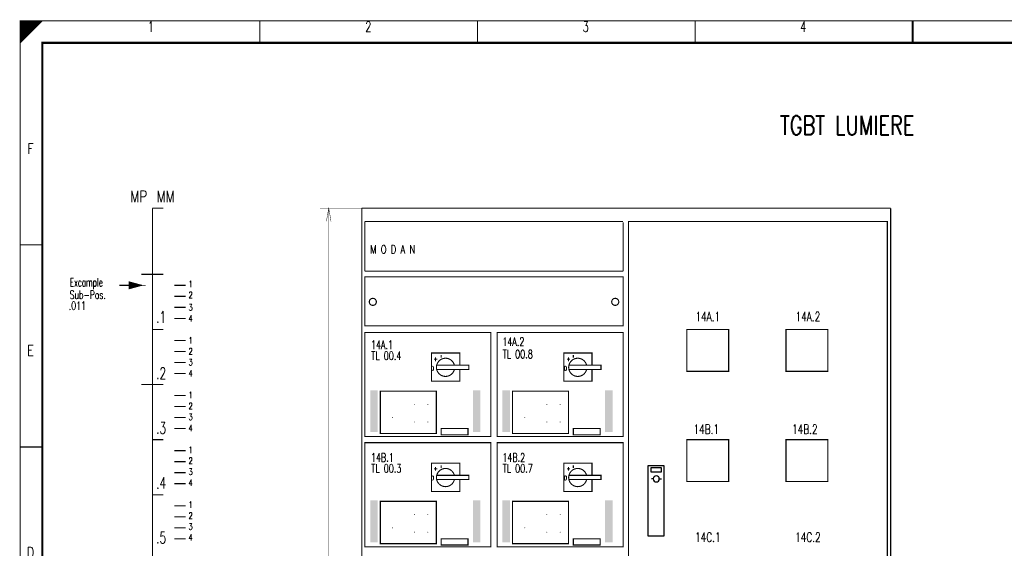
# Model space of a CAD drawing. Header units: centimetres. Extents: x 0 to 491, y -1040 to 69.
# Tile 175 of 181: x 250 to 272, y -23 to -11. Entities that reach past the tile are written whole.
import ezdxf
from ezdxf.enums import TextEntityAlignment as Align

# ---------------------------------------------------------------- set-up
doc = ezdxf.new("R2010")
doc.units = ezdxf.units.CM
doc.header["$MEASUREMENT"] = 0
doc.layers.get('0').update_dxf_attribs({"color": 9, "linetype": 'CONTINUOUS'})
doc.styles.get("Standard").update_dxf_attribs({"font": 'romans.shx', "bigfont": 'TXT.shx'})

msp = doc.modelspace()

# ---------------------------------------------------------------- linework, layer by layer
at = {"color": 0}
for p, q in [((264.25, -22.39), (264.25, -21.59)), ((264.25, -21.59), (264.6, -21.59)), ((264.43, -21.64), (264.31, -21.64)), ((264.31, -21.64), (264.31, -21.73)), ((264.55, -21.64), (264.43, -21.64)), ((264.55, -21.73), (264.55, -21.64)), ((264.6, -21.59), (264.6, -23.19)), ((264.31, -21.73), (264.55, -21.73)), ((264.37, -21.89), (264.32, -21.89)), ((264.51, -21.89), (264.55, -21.89)), ((264.25, -23.19), (264.25, -22.39)), ((264.6, -23.19), (264.25, -23.19))]:
    msp.add_line(p, q, dxfattribs=at)
at = {"color": 0, "flags": 128}
for points, const_width in [([(250, -25.75), (250, -11.5), (290.5, -11.5), (290.5, -40), (250, -40), (250, -25.75)], 0.025), ([(250, -11.5), (250.5, -11.5), (250, -12), (250, -11.5)], 0.025), ([(250.025, -11.5), (250.025, -11.975), (250.05, -11.95), (250.05, -11.5), (250.075, -11.5), (250.075, -11.925), (250.1, -11.9), (250.1, -11.5), (250.125, -11.5), (250.125, -11.875), (250.15, -11.85), (250.15, -11.5), (250.175, -11.5), (250.175, -11.825), (250.2, -11.8)], 0.025), ([(250.2, -11.8), (250.2, -11.5), (250.225, -11.5), (250.225, -11.775), (250.25, -11.75), (250.25, -11.5), (250.275, -11.5), (250.275, -11.725), (250.3, -11.7), (250.3, -11.5), (250.325, -11.5), (250.325, -11.675), (250.35, -11.65), (250.35, -11.5), (250.375, -11.5)], 0.025), ([(250.375, -11.5), (250.375, -11.625), (250.4, -11.6), (250.4, -11.5), (250.425, -11.5), (250.425, -11.575), (250.45, -11.55), (250.45, -11.5), (250.475, -11.5), (250.475, -11.525)], 0.025), ([(253, -15.75), (253, -32.75), (253.25, -32.75)], 0.025), ([(257.75, -15.75), (256.8, -15.751), (257, -15.751), (256.947, -16.048), (257, -15.751), (257.051, -16.048), (257, -15.751), (257, -32.751), (257.051, -32.456), (257, -32.751), (256.947, -32.456), (257, -32.751), (256.8, -32.751), (257.75, -32.75)], 0.01), ([(257.75, -18.25), (257.75, -15.75), (263.75, -15.75)], 0.01), ([(252.75, -17.5), (252.475, -17.425), (252.475, -17.575), (252.75, -17.5), (252.475, -17.45), (252.475, -17.475), (252.75, -17.5), (252.475, -17.525), (252.475, -17.55), (252.75, -17.5)], 0.025), ([(259.974, -19.306), (259.974, -19.036), (259.334, -19.036), (259.334, -19.676), (259.974, -19.676), (259.974, -19.404)], 0.025), ([(262.974, -19.306), (262.974, -19.036), (262.334, -19.036), (262.334, -19.676), (262.974, -19.676), (262.974, -19.404)], 0.025), ([(259.45, -19.31), (260.178, -19.31), (260.178, -19.407), (259.455, -19.407)], 0.025), ([(262.45, -19.31), (263.178, -19.31), (263.178, -19.407), (262.455, -19.407)], 0.025), ([(258.95, -20.2), (258.95, -20.19), (258.95, -20.21), (258.95, -20.2), (258.94, -20.2), (258.96, -20.2)], 0.01), ([(259.25, -20.2), (259.25, -20.19), (259.25, -20.21), (259.25, -20.2), (259.24, -20.2), (259.26, -20.2)], 0.01), ([(261.95, -20.2), (261.95, -20.19), (261.95, -20.21), (261.95, -20.2), (261.94, -20.2), (261.96, -20.2)], 0.01), ([(262.25, -20.2), (262.25, -20.19), (262.25, -20.21), (262.25, -20.2), (262.24, -20.2), (262.26, -20.2)], 0.01), ([(258.45, -20.5), (258.45, -20.49), (258.45, -20.51), (258.45, -20.5), (258.44, -20.5), (258.46, -20.5)], 0.01), ([(261.45, -20.5), (261.45, -20.49), (261.45, -20.51), (261.45, -20.5), (261.44, -20.5), (261.46, -20.5)], 0.01), ([(258.95, -20.6), (258.95, -20.59), (258.95, -20.61), (258.95, -20.6), (258.94, -20.6), (258.96, -20.6)], 0.01), ([(259.25, -20.6), (259.25, -20.59), (259.25, -20.61), (259.25, -20.6), (259.24, -20.6), (259.26, -20.6)], 0.01), ([(261.95, -20.6), (261.95, -20.59), (261.95, -20.61), (261.95, -20.6), (261.94, -20.6), (261.96, -20.6)], 0.01), ([(262.25, -20.6), (262.25, -20.59), (262.25, -20.61), (262.25, -20.6), (262.24, -20.6), (262.26, -20.6)], 0.01), ([(259.974, -21.806), (259.974, -21.536), (259.334, -21.536), (259.334, -22.176), (259.974, -22.176), (259.974, -21.904)], 0.025), ([(262.974, -21.806), (262.974, -21.536), (262.334, -21.536), (262.334, -22.176), (262.974, -22.176), (262.974, -21.904)], 0.025), ([(259.45, -21.81), (260.178, -21.81), (260.178, -21.907), (259.455, -21.907)], 0.025), ([(262.45, -21.81), (263.178, -21.81), (263.178, -21.907), (262.455, -21.907)], 0.025), ([(258.95, -22.7), (258.95, -22.69), (258.95, -22.71), (258.95, -22.7), (258.94, -22.7), (258.96, -22.7)], 0.01), ([(259.25, -22.7), (259.25, -22.69), (259.25, -22.71), (259.25, -22.7), (259.24, -22.7), (259.26, -22.7)], 0.01), ([(261.95, -22.7), (261.95, -22.69), (261.95, -22.71), (261.95, -22.7), (261.94, -22.7), (261.96, -22.7)], 0.01), ([(262.25, -22.7), (262.25, -22.69), (262.25, -22.71), (262.25, -22.7), (262.24, -22.7), (262.26, -22.7)], 0.01), ([(258.45, -23), (258.45, -22.99), (258.45, -23.01), (258.45, -23), (258.44, -23), (258.46, -23)], 0.01), ([(261.45, -23), (261.45, -22.99), (261.45, -23.01), (261.45, -23), (261.44, -23), (261.46, -23)], 0.01), ([(258.95, -23.1), (258.95, -23.09), (258.95, -23.11), (258.95, -23.1), (258.94, -23.1), (258.96, -23.1)], 0.01), ([(259.25, -23.1), (259.25, -23.09), (259.25, -23.11), (259.25, -23.1), (259.24, -23.1), (259.26, -23.1)], 0.01), ([(261.95, -23.1), (261.95, -23.09), (261.95, -23.11), (261.95, -23.1), (261.94, -23.1), (261.96, -23.1)], 0.01), ([(262.25, -23.1), (262.25, -23.09), (262.25, -23.11), (262.25, -23.1), (262.24, -23.1), (262.26, -23.1)], 0.01)]:
    msp.add_lwpolyline(points, dxfattribs=dict(at, const_width=const_width))
for points, const_width in [([(250, -11.5), (290.5, -11.5), (290.5, -40), (250, -40)], 0.025), ([(250.5, -12), (290, -12), (290, -39.5), (250.5, -39.5)], 0.05), ([(250.5, -12), (290, -12), (290, -39.5), (250.5, -39.5)], 0.025), ([(263.8, -16.05), (269.675, -16.05), (269.675, -31.05), (263.8, -31.05)], 0.025), ([(257.82, -18.42), (263.68, -18.42), (263.68, -17.31), (257.82, -17.31)], 0.025), ([(265.125, -18.5), (266.075, -18.5), (266.075, -19.45), (265.125, -19.45)], 0.025), ([(267.375, -18.5), (268.325, -18.5), (268.325, -19.45), (267.375, -19.45)], 0.025), ([(257.82, -20.93), (260.68, -20.93), (260.68, -18.57), (257.82, -18.57)], 0.025), ([(260.82, -20.93), (263.68, -20.93), (263.68, -18.57), (260.82, -18.57)], 0.025), ([(258.17, -19.9), (259.44, -19.9), (259.44, -20.86), (258.17, -20.86)], 0.025), ([(261.17, -19.9), (262.44, -19.9), (262.44, -20.86), (261.17, -20.86)], 0.025), ([(259.55, -20.89), (260.16, -20.89), (260.16, -20.75), (259.55, -20.75)], 0.025), ([(262.55, -20.89), (263.16, -20.89), (263.16, -20.75), (262.55, -20.75)], 0.025), ([(265.125, -21), (266.075, -21), (266.075, -21.95), (265.125, -21.95)], 0.025), ([(267.375, -21), (268.325, -21), (268.325, -21.95), (267.375, -21.95)], 0.025), ([(257.82, -23.43), (260.68, -23.43), (260.68, -21.07), (257.82, -21.07)], 0.025), ([(260.82, -23.43), (263.68, -23.43), (263.68, -21.07), (260.82, -21.07)], 0.025), ([(258.17, -22.4), (259.44, -22.4), (259.44, -23.36), (258.17, -23.36)], 0.025), ([(261.17, -22.4), (262.44, -22.4), (262.44, -23.36), (261.17, -23.36)], 0.025), ([(259.55, -23.39), (260.16, -23.39), (260.16, -23.25), (259.55, -23.25)], 0.025), ([(262.55, -23.39), (263.16, -23.39), (263.16, -23.25), (262.55, -23.25)], 0.025)]:
    msp.add_lwpolyline(points, close=True, dxfattribs=dict(at, const_width=const_width))
at = {"color": 0}
for points, const_width in [([(255.438, -11.5), (255.438, -12)], 0.025), ([(260.375, -11.5), (260.375, -12)], 0.025), ([(265.312, -11.5), (265.312, -12)], 0.025), ([(270.25, -12), (270.25, -11.5)], 0.05), ([(270.25, -11.5), (270.25, -12)], 0.025), ([(253, -15.75), (253.25, -15.75)], 0.025), ([(257.75, -32.75), (257.75, -15.75)], 0.025), ([(257.75, -15.75), (261.75, -15.75)], 0.025), ([(261.75, -15.75), (263.75, -15.75)], 0.025), ([(263.75, -15.75), (265.75, -15.75)], 0.025), ([(263.75, -15.75), (266.25, -15.75)], 0.01), ([(265.75, -15.75), (267.75, -15.75)], 0.025), ([(267.75, -15.75), (269.75, -15.75)], 0.025), ([(269.75, -15.75), (269.75, -32.75)], 0.025), ([(257.82, -16.05), (257.82, -17.18)], 0.025), ([(257.82, -16.05), (261.68, -16.05)], 0.025), ([(261.68, -16.05), (263.68, -16.05)], 0.025), ([(263.68, -16.075), (263.68, -17.18)], 0.025), ([(269.68, -16.05), (269.68, -17.32)], 0.025), ([(250, -16.583), (250.5, -16.583)], 0.025), ([(257.82, -17.18), (261.68, -17.18)], 0.025), ([(261.68, -17.18), (263.68, -17.18)], 0.025), ([(253, -17.25), (252.75, -17.25)], 0.025), ([(253, -17.25), (253.25, -17.25)], 0.025), ([(252.25, -17.5), (252.75, -17.5)], 0.025), ([(252.25, -17.5), (252.75, -17.5)], 0.025), ([(253.5, -17.5), (253.75, -17.5)], 0.025), ([(253.5, -17.75), (253.75, -17.75)], 0.025), ([(253.5, -18), (253.75, -18)], 0.025), ([(253.5, -18.25), (253.75, -18.25)], 0.025), ([(253, -18.5), (253.25, -18.5)], 0.025), ([(253.5, -18.75), (253.75, -18.75)], 0.025), ([(253.5, -19), (253.75, -19)], 0.025), ([(259.55, -19.08), (259.55, -19.14)], 0.025), ([(262.55, -19.08), (262.55, -19.14)], 0.025), ([(253.5, -19.25), (253.75, -19.25)], 0.025), ([(253.5, -19.5), (253.75, -19.5)], 0.025), ([(253, -19.75), (252.75, -19.75)], 0.025), ([(253, -19.75), (253.25, -19.75)], 0.025), ([(253.5, -20), (253.75, -20)], 0.025), ([(253.5, -20.25), (253.75, -20.25)], 0.025), ([(253.5, -20.5), (253.75, -20.5)], 0.025), ([(253.5, -20.75), (253.75, -20.75)], 0.025), ([(253, -21), (253.25, -21)], 0.025), ([(250, -21.167), (250.5, -21.167)], 0.025), ([(253.5, -21.25), (253.75, -21.25)], 0.025), ([(253.5, -21.5), (253.75, -21.5)], 0.025), ([(259.55, -21.58), (259.55, -21.64)], 0.025), ([(262.55, -21.58), (262.55, -21.64)], 0.025), ([(253.5, -21.75), (253.75, -21.75)], 0.025), ([(253.5, -22), (253.75, -22)], 0.025), ([(253, -22.25), (253.25, -22.25)], 0.025), ([(253.5, -22.5), (253.75, -22.5)], 0.025), ([(253.5, -22.75), (253.75, -22.75)], 0.025), ([(253.5, -23), (253.75, -23)], 0.025), ([(253.5, -23.25), (253.75, -23.25)], 0.025)]:
    msp.add_lwpolyline(points, dxfattribs=dict(at, const_width=const_width))
at = {"color": 0, "const_width": 0.025, "flags": 128}
for points in [[(258.08, -17.875, 1), (257.92, -17.875, 1)], [(263.58, -17.875, 1), (263.42, -17.875, 1)]]:
    msp.add_lwpolyline(points, format="xyb", close=True, dxfattribs=at)
for points in [[(259.85, -19.31, 1), (259.45, -19.41, 0.780776), (259.85, -19.41)], [(262.85, -19.31, 1), (262.45, -19.41, 0.780776), (262.85, -19.41)], [(259.85, -21.81, 1), (259.45, -21.91, 0.780776), (259.85, -21.91)], [(262.85, -21.81, 1), (262.45, -21.91, 0.780776), (262.85, -21.91)]]:
    msp.add_lwpolyline(points, format="xyb", dxfattribs=at)
at = {"color": 0}
for start, end in [(0, 180), (180, 0)]:
    msp.add_arc((264.43, -21.89), 0.07, start, end, dxfattribs=at)
for points in [[(257.94, -19.88), (258.11, -19.88), (257.94, -20.83), (258.11, -20.83)], [(260.27, -19.88), (260.44, -19.88), (260.27, -20.83), (260.44, -20.83)], [(260.94, -19.88), (261.11, -19.88), (260.94, -20.83), (261.11, -20.83)], [(263.27, -19.88), (263.44, -19.88), (263.27, -20.83), (263.44, -20.83)], [(257.94, -22.38), (258.11, -22.38), (257.94, -23.33), (258.11, -23.33)], [(260.27, -22.38), (260.44, -22.38), (260.27, -23.33), (260.44, -23.33)], [(260.94, -22.38), (261.11, -22.38), (260.94, -23.33), (261.11, -23.33)], [(263.27, -22.38), (263.44, -22.38), (263.27, -23.33), (263.44, -23.33)]]:
    msp.add_solid(points, dxfattribs=at)

# ---------------------------------------------------------------- texts
for s, height, width, p in [('1', 0.238, 0.672, (252.965, -11.514)), ('2', 0.238, 0.672, (257.899, -11.514)), ('3', 0.238, 0.672, (262.832, -11.514)), ('4', 0.238, 0.672, (267.766, -11.514)), ('F', 0.238, 0.76, (250.233, -14.283)), ('14A.1', 0.2143, 0.6944, (265.601, -18.101)), ('14A.2', 0.2143, 0.6944, (267.872, -18.101)), ('E', 0.238, 0.76, (250.233, -18.861)), ('+', 0.0953, 0.696, (259.425, -19.124)), ('+', 0.0953, 0.696, (262.442, -19.124)), ('0', 0.0953, 0.672, (259.354, -19.337)), ('0', 0.0953, 0.672, (262.371, -19.337)), ('14B.1', 0.2143, 0.6944, (265.565, -20.657)), ('14B.2', 0.2143, 0.6944, (267.801, -20.657)), ('+', 0.0953, 0.696, (259.425, -21.608)), ('+', 0.0953, 0.696, (262.442, -21.608)), ('0', 0.0953, 0.672, (259.354, -21.821)), ('0', 0.0953, 0.672, (262.371, -21.821)), ('14C.1', 0.2143, 0.6944, (265.601, -23.106)), ('14C.2', 0.2143, 0.6944, (267.872, -23.106)), ('D', 0.238, 0.76, (250.233, -23.439))]:
    msp.add_text(s, height=height, dxfattribs=dict(at, width=width)).set_placement(p, align=Align.TOP_CENTER)
for s, height, width, p in [('TGBT LUMIERE', 0.42862, 0.754667, (267.237, -13.658)), ('MM', 0.2619, 0.76, (253.094, -15.354)), ('M O D A N', 0.1905, 0.731556, (257.94, -16.59)), ('Excample', 0.1905, 0.62, (251.124, -17.335)), ('1', 0.143, 0.672, (253.821, -17.399)), ('Sub-Pos.', 0.1905, 0.664, (251.122, -17.619)), ('2', 0.143, 0.672, (253.821, -17.647)), ('2', 0.143, 0.672, (253.821, -17.647)), ('.011', 0.1905, 0.678, (251.102, -17.867)), ('.1', 0.2619, 0.684, (253.083, -18.087)), ('3', 0.143, 0.672, (253.821, -17.931)), ('4', 0.143, 0.672, (253.821, -18.18)), ('1', 0.143, 0.672, (253.821, -18.676)), ('14A.1', 0.1905, 0.6944, (257.958, -18.755)), ('14A.2', 0.1905, 0.6944, (260.939, -18.684)), ('2', 0.143, 0.672, (253.821, -18.925)), ('2', 0.143, 0.672, (253.821, -18.925)), ('TL 00.8', 0.1905, 0.704, (260.947, -18.967)), ('3', 0.143, 0.672, (253.821, -19.173)), ('TL 00.4', 0.1905, 0.704, (257.965, -19.003)), ('.2', 0.2619, 0.684, (253.083, -19.365)), ('4', 0.143, 0.672, (253.821, -19.422)), ('1', 0.143, 0.672, (253.821, -19.919)), ('2', 0.143, 0.672, (253.821, -20.167)), ('2', 0.143, 0.672, (253.821, -20.167)), ('3', 0.143, 0.672, (253.821, -20.416)), ('.3', 0.2619, 0.684, (253.083, -20.607)), ('4', 0.143, 0.672, (253.821, -20.664)), ('1', 0.143, 0.672, (253.821, -21.161)), ('2', 0.143, 0.672, (253.821, -21.409)), ('2', 0.143, 0.672, (253.821, -21.409)), ('14B.1', 0.1905, 0.6944, (257.958, -21.31)), ('14B.2', 0.1905, 0.6944, (260.939, -21.31)), ('3', 0.143, 0.672, (253.821, -21.658)), ('TL 00.3', 0.1905, 0.704, (257.965, -21.558)), ('TL 00.7', 0.1905, 0.704, (260.947, -21.558)), ('.4', 0.2619, 0.684, (253.083, -21.849)), ('4', 0.143, 0.672, (253.821, -21.906)), ('1', 0.143, 0.672, (253.821, -22.403)), ('2', 0.143, 0.672, (253.821, -22.652)), ('2', 0.143, 0.672, (253.821, -22.652)), ('3', 0.143, 0.672, (253.821, -22.9)), ('.5', 0.2619, 0.684, (253.083, -23.092)), ('4', 0.143, 0.672, (253.821, -23.148))]:
    msp.add_text(s, height=height, dxfattribs=dict(at, width=width)).set_placement(p, align=Align.TOP_LEFT)
at = {"color": 0, "width": 0.76}
msp.add_text('MP', height=0.2619, dxfattribs=at).set_placement((252.88, -15.354), align=Align.TOP_RIGHT)

doc.saveas('drawing.dxf')
